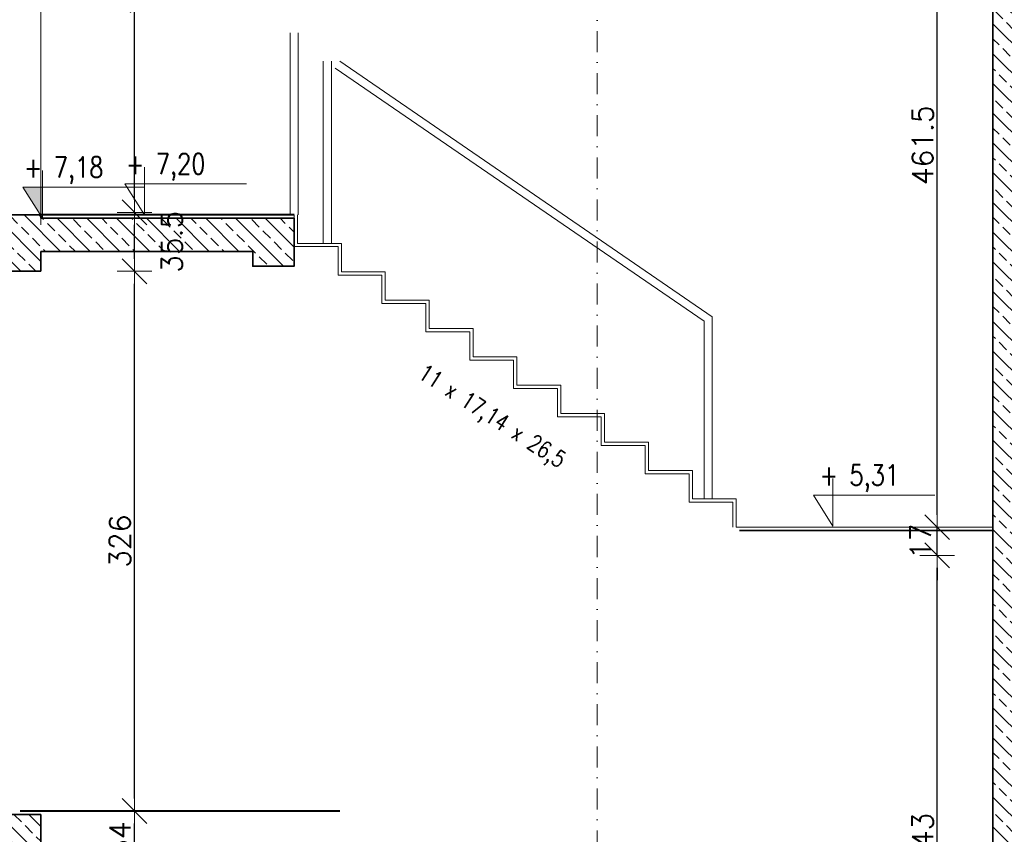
# Model space of a CAD drawing. Header units: millimetres. Extents: x -1893473 to 942156, y -568027 to 942944.
# Tile 62 of 256: x -7138 to -1192, y -301019 to -296100. Entities that reach past the tile are written whole.
import ezdxf

# ---------------------------------------------------------------- set-up
doc = ezdxf.new("R2010")
doc.units = ezdxf.units.MM
doc.header["$LTSCALE"] = 0.2
doc.linetypes.add('DASHDOT', pattern=[25.4, 12.7, -6.35, 0, -6.35])
doc.layers.get('0').update_dxf_attribs({"lineweight": 0})
for name, color, linetype, lineweight in [('!! 1_hatch projektowane ściany', 4, 'Continuous', 5), ('!! 1_PROJ Sciany', 2, 'Continuous', 40), ('!! 1_PROJ widok', 5, 'Continuous', 9), ('!! 1_PROJ ŻELBET', 1, 'Continuous', 35), ('!! wymiary osi', 250, 'Continuous', 9), ('0-osie-liniA', 14, 'DASHDOT', 5), ('0-rzedne-blok', 62, 'Continuous', 13), ('P-Ściana żelbetowa', 50, 'Continuous', 30)]:
    doc.layers.add(name, color=color, linetype=linetype, lineweight=lineweight)
doc.styles.add('50', font='ROMANS.shx', dxfattribs={"width": 0.8, "height": 10})
doc.styles.add('DEUTSCH', font='SIMPLEX8')
doc.styles.add('TXT', font='simplex.shx')
doc.dimstyles.new('DIM50', dxfattribs={"dimscale": 5, "dimtxt": 2.5, "dimasz": 1.5, "dimexe": 0, "dimexo": 0, "dimgap": 0.5, "dimtad": 1, "dimdec": 4, "dimrnd": 0.5, "dimdsep": 46, "dimtxsty": 'TXT', "dimblk1": 'TICK1', "dimblk2": 'TICK1', "dimsah": 1, "dimcen": 0, "dimse1": 1, "dimse2": 1, "dimclrd": 1, "dimclre": 7, "dimclrt": 9, "dimadec": 0, "dimazin": 0, "dimtfac": 1, "dimtdec": 4, "dimtmove": 2, "dimatfit": 3, "dimldrblk": 'TICK1', "dimfxl": 1, "dimtolj": 1, "dimarcsym": 0})
pattern_1 = [(135, (-61848.166, 209002.635), (-8.9802561, -8.9802561), []), (135, (-61848.166, 209011.615), (-8.9802561, -8.9802561), [6.35, -3.175])]

# ---------------------------------------------------------------- blocks, each defined once
blk = doc.blocks.new('D_kota')
for p, q in [((8.66, 0), (8.66, 23.02)), ((-0.76, 15), (8.66, 15)), ((8.66, 0), (-0.76, 15))]:
    blk.add_line(p, q)
blk.add_lwpolyline([(-0.76, 15), (57.9, 15)])
at = {"style": 'DEUTSCH', "width": 0.8}
blk.add_attdef('POZ.ARCH', (7.32, 19.66), '', height=10, dxfattribs=at)
blk = doc.blocks.new('TICK1')
at = {"color": 2}
blk.add_line((-1, -1), (1, 1), dxfattribs=at)
at = {"color": 0}
for p, q in [((0, -1.4), (0, 1.4)), ((0, 0), (-1, 0))]:
    blk.add_line(p, q, dxfattribs=at)
blk = doc.blocks.new('*D5163')
at = {"layer": '!! wymiary osi', "color": 1, "lineweight": -2, "transparency": 16777216}
blk.add_line((368.2, 174.59), (368.2, 502.59), dxfattribs=at)
at = {"layer": 'DEFPOINTS', "color": 0, "transparency": 16777216}
for p in [(368.2, 510.09), (385.63, 510.09), (385.63, 167.09)]:
    blk.add_point(p, dxfattribs=at)
at = {"layer": '!! wymiary osi', "color": 1, "lineweight": -2, "transparency": 16777216, "xscale": 7.5, "yscale": 7.5, "zscale": 7.5}
for p, rotation in [((368.2, 510.09), 90), ((368.2, 167.09), 270)]:
    blk.add_blockref('TICK1', p, dxfattribs=dict(at, rotation=rotation))
at = {"layer": '!! wymiary osi', "color": 9, "transparency": 16777216, "insert": (359.45, 338.59), "char_height": 12.5, "attachment_point": 5, "rotation": 90, "style": 'TXT'}
blk.add_mtext('\\A1;343', dxfattribs=at)
blk = doc.blocks.new('*D5164')
at = {"layer": '!! wymiary osi', "color": 1, "lineweight": -2, "transparency": 16777216}
for p, q in [((368.2, 534.59), (368.2, 542.09)), ((368.2, 510.09), (368.2, 527.09)), ((368.2, 502.59), (368.2, 495.09))]:
    blk.add_line(p, q, dxfattribs=at)
at = {"layer": 'DEFPOINTS', "color": 0, "transparency": 16777216}
for p in [(368.2, 527.09), (385.63, 527.09), (385.63, 510.09)]:
    blk.add_point(p, dxfattribs=at)
at = {"layer": '!! wymiary osi', "color": 1, "lineweight": -2, "transparency": 16777216, "xscale": 7.5, "yscale": 7.5, "zscale": 7.5}
for p, rotation in [((368.2, 527.09), 270), ((368.2, 510.09), 90)]:
    blk.add_blockref('TICK1', p, dxfattribs=dict(at, rotation=rotation))
at = {"layer": '!! wymiary osi', "color": 9, "transparency": 16777216, "insert": (358.2, 518.59), "char_height": 12.5, "attachment_point": 5, "rotation": 90, "style": 'TXT'}
blk.add_mtext('\\A1;17', dxfattribs=at)
blk = doc.blocks.new('*D5165')
at = {"layer": '!! wymiary osi', "color": 1, "lineweight": -2, "transparency": 16777216}
blk.add_line((368.2, 534.59), (368.2, 980.92), dxfattribs=at)
at = {"layer": 'DEFPOINTS', "color": 0, "transparency": 16777216}
for p in [(368.2, 988.42), (385.63, 988.42), (385.63, 527.09)]:
    blk.add_point(p, dxfattribs=at)
at = {"layer": '!! wymiary osi', "color": 1, "lineweight": -2, "transparency": 16777216, "xscale": 7.5, "yscale": 7.5, "zscale": 7.5}
for p, rotation in [((368.2, 988.42), 90), ((368.2, 527.09), 270)]:
    blk.add_blockref('TICK1', p, dxfattribs=dict(at, rotation=rotation))
at = {"layer": '!! wymiary osi', "color": 9, "transparency": 16777216, "insert": (359.45, 757.75), "char_height": 12.5, "attachment_point": 5, "rotation": 90, "style": 'TXT'}
blk.add_mtext('\\A1;461.5', dxfattribs=at)
blk = doc.blocks.new('*D5171')
at = {"layer": '!! wymiary osi', "color": 1, "lineweight": -2, "transparency": 16777216}
blk.add_line((-116.53, 329.16), (-116.53, 348.16), dxfattribs=at)
at = {"layer": 'DEFPOINTS', "color": 0, "transparency": 16777216}
for p in [(-173.1, 355.66), (-116.53, 355.66), (-173.1, 321.66)]:
    blk.add_point(p, dxfattribs=at)
at = {"layer": '!! wymiary osi', "color": 1, "lineweight": -2, "transparency": 16777216, "xscale": 7.5, "yscale": 7.5, "zscale": 7.5}
for p, rotation in [((-116.53, 355.66), 90), ((-116.53, 321.66), 270)]:
    blk.add_blockref('TICK1', p, dxfattribs=dict(at, rotation=rotation))
at = {"layer": '!! wymiary osi', "color": 9, "transparency": 16777216, "insert": (-125.28, 338.66), "char_height": 12.5, "attachment_point": 5, "rotation": 90, "style": 'TXT'}
blk.add_mtext('\\A1;34', dxfattribs=at)
blk = doc.blocks.new('*D5172')
at = {"layer": '!! wymiary osi', "color": 1, "lineweight": -2, "transparency": 16777216}
blk.add_line((-116.53, 363.16), (-116.53, 674.16), dxfattribs=at)
at = {"layer": 'DEFPOINTS', "color": 0, "transparency": 16777216}
for p in [(-173.1, 681.66), (-116.53, 681.66), (-173.1, 355.66)]:
    blk.add_point(p, dxfattribs=at)
at = {"layer": '!! wymiary osi', "color": 1, "lineweight": -2, "transparency": 16777216, "xscale": 7.5, "yscale": 7.5, "zscale": 7.5}
for p, rotation in [((-116.53, 681.66), 90), ((-116.53, 355.66), 270)]:
    blk.add_blockref('TICK1', p, dxfattribs=dict(at, rotation=rotation))
at = {"layer": '!! wymiary osi', "color": 9, "transparency": 16777216, "insert": (-125.28, 518.66), "char_height": 12.5, "attachment_point": 5, "rotation": 90, "style": 'TXT'}
blk.add_mtext('\\A1;326', dxfattribs=at)
blk = doc.blocks.new('*D5173')
at = {"layer": '!! wymiary osi', "color": 1, "lineweight": -2, "transparency": 16777216}
blk.add_line((-116.53, 689.16), (-116.53, 709.74), dxfattribs=at)
at = {"layer": 'DEFPOINTS', "color": 0, "transparency": 16777216}
for p in [(-173.9, 717.24), (-116.53, 717.24), (-173.1, 681.66)]:
    blk.add_point(p, dxfattribs=at)
at = {"layer": '!! wymiary osi', "color": 1, "lineweight": -2, "transparency": 16777216, "xscale": 7.5, "yscale": 7.5, "zscale": 7.5}
for p, rotation in [((-116.53, 717.24), 90), ((-116.53, 681.66), 270)]:
    blk.add_blockref('TICK1', p, dxfattribs=dict(at, rotation=rotation))
at = {"layer": '!! wymiary osi', "color": 9, "transparency": 16777216, "insert": (-94.03, 699.45), "char_height": 12.5, "attachment_point": 5, "rotation": 90, "style": 'TXT'}
blk.add_mtext('\\A1;35.5', dxfattribs=at)
blk = doc.blocks.new('*D5174')
at = {"layer": '!! wymiary osi', "color": 1, "lineweight": -2, "transparency": 16777216}
blk.add_line((-116.53, 724.74), (-116.53, 980.92), dxfattribs=at)
at = {"layer": 'DEFPOINTS', "color": 0, "transparency": 16777216}
for p in [(-173.9, 988.42), (-116.53, 988.42), (-173.9, 717.24)]:
    blk.add_point(p, dxfattribs=at)
at = {"layer": '!! wymiary osi', "color": 1, "lineweight": -2, "transparency": 16777216, "xscale": 7.5, "yscale": 7.5, "zscale": 7.5}
for p, rotation in [((-116.53, 988.42), 90), ((-116.53, 717.24), 270)]:
    blk.add_blockref('TICK1', p, dxfattribs=dict(at, rotation=rotation))
at = {"layer": '!! wymiary osi', "color": 9, "transparency": 16777216, "insert": (-125.28, 852.83), "char_height": 12.5, "attachment_point": 5, "rotation": 90, "style": 'TXT'}
blk.add_mtext('\\A1;271', dxfattribs=at)
blk = doc.blocks.new('A$C776176C1')
at = {"layer": '!! 1_hatch projektowane ściany'}
h = blk.add_hatch(dxfattribs=at)
h.set_pattern_fill('ANSI33', color=256, scale=2, angle=90)
h.set_pattern_definition(pattern_1)
h.paths.add_polyline_path([(426.90409, 1010.89661), (401.90409, 1010.89661), (401.90409, -24.34201), (426.90409, -24.34201)])
h = blk.add_hatch(dxfattribs=at)
h.set_pattern_fill('ANSI33', color=256, scale=2, angle=90)
h.set_pattern_definition(pattern_1)
h.paths.add_polyline_path([(-1005.59821, 818.65799), (-1018.59821, 818.65799), (-1018.59821, 650.65799), (-1005.59821, 650.65799)])
h.paths.add_polyline_path([(-436.09821, 701.65799), (-448.59821, 701.65799), (-448.59821, 695.65799), (-993.59821, 695.65799), (-993.59821, 818.65799), (-1005.59821, 818.65799), (-1005.59821, 650.65799), (-993.59821, 650.65799), (-993.59821, 675.65799), (-436.09821, 675.65799)])
h.paths.add_polyline_path([(-173.09591, 693.65799), (-85.71449, 693.65799), (-108.44176, 713.65799), (-173.09591, 713.65799), (-173.09591, 715.65799), (-198.09591, 715.65799), (-198.09591, 701.65799), (-436.09821, 701.65799), (-436.09821, 675.65799), (-423.59821, 675.65799), (-423.59821, 681.65799), (-173.09591, 681.65799)])
h.paths.add_polyline_path([(-20.09591, 713.65799), (-108.44176, 713.65799), (-85.71449, 693.65799), (-45.09591, 693.65799), (-45.09591, 684.65014), (-20.09591, 684.65014)])
h = blk.add_hatch(dxfattribs=at)
h.set_pattern_fill('ANSI33', color=256, scale=2, angle=90)
h.set_pattern_definition(pattern_1)
h.paths.add_polyline_path([(-1018.59821, 296.65799), (-1018.59821, 341.15799), (-198.09591, 341.65799), (-198.09591, 353.65799), (-173.09591, 353.65799), (-173.09591, 321.65799), (-973.59821, 321.65799), (-973.59821, 296.65799)])
at = {"layer": '0-rzedne-blok'}
h = blk.add_hatch(color=256, dxfattribs=at)
h.dxf.hatch_style = 1
h.paths.add_polyline_path([(-172.10159, 713.65799), (-183.87735, 732.40799), (-172.10159, 732.40799)])
at = {"layer": '!! 1_PROJ Sciany'}
for points in [[(-20.09591, 715.65799), (-173.09591, 715.65799)], [(7.4064, 355.65799), (-185.59821, 355.65799)]]:
    blk.add_lwpolyline(points, dxfattribs=at)
at = {"layer": '!! 1_PROJ widok'}
for p, q in [((-173.09591, 709.65799), (-173.09591, 988.41905)), ((246.90409, 527.08656), (401.90409, 527.08656))]:
    blk.add_line(p, q, dxfattribs=at)
for points in [[(-22.5936, 715.65799), (-22.5936, 825.65799)], [(-17.5936, 715.65799), (-17.5936, 825.65799)], [(-2.5936, 698.51513), (-2.5936, 808.51513)], [(2.4064, 698.51513), (2.4064, 808.51513)], [(227.4064, 651.59539), (4.57876, 804.39148)], [(232.4064, 654.22941), (7.4064, 808.51513)], [(-20.09591, 715.65799), (-20.09591, 696.51513), (6.40409, 696.51513), (6.40409, 679.37227), (32.90409, 679.37227), (32.90409, 662.22941), (59.40409, 662.22941), (59.40409, 645.08656), (85.90409, 645.08656), (85.90409, 627.9437), (112.40409, 627.9437), (112.40409, 610.80084), (138.90409, 610.80084), (138.90409, 593.65799), (165.40409, 593.65799), (165.40409, 576.51513), (191.90409, 576.51513), (191.90409, 559.37227), (218.40409, 559.37227), (218.40409, 542.22941), (244.90409, 542.22941), (244.90409, 527.08656)], [(-18.09591, 715.65799), (-18.09591, 698.51513), (8.40409, 698.51513), (8.40409, 681.37227), (34.90409, 681.37227), (34.90409, 664.22941), (61.40409, 664.22941), (61.40409, 647.08656), (87.90409, 647.08656), (87.90409, 629.9437), (114.40409, 629.9437), (114.40409, 612.80084), (140.90409, 612.80084), (140.90409, 595.65799), (167.40409, 595.65799), (167.40409, 578.51513), (193.90409, 578.51513), (193.90409, 561.37227), (220.40409, 561.37227), (220.40409, 544.22941), (246.90409, 544.22941), (246.90409, 527.08656)], [(232.4064, 544.22941), (232.4064, 654.22941)], [(227.4064, 544.22941), (227.4064, 651.59539)]]:
    blk.add_lwpolyline(points, dxfattribs=at)
at = {"layer": '!! 1_PROJ ŻELBET'}
for p, q in [((401.90409, -164.34201), (401.90409, 1010.89661)), ((248.90409, 525.08656), (401.90409, 525.08656))]:
    blk.add_line(p, q, dxfattribs=at)
for points in [[(-173.09591, 713.65799), (-173.09591, 715.65799), (-198.09591, 715.65799), (-198.09591, 701.65799)], [(-20.09591, 713.65799), (-173.09591, 713.65799)], [(-20.09591, 713.65799), (-20.09591, 684.65014), (-45.09591, 684.65014), (-45.09591, 693.65799)], [(-45.09591, 693.65799), (-173.09591, 693.65799)], [(-173.09591, 693.65799), (-173.09591, 681.65799)], [(-173.09591, 681.65799), (-423.59821, 681.65799), (-423.59821, 675.65799), (-993.59821, 675.65799)], [(-198.09591, 353.65799), (-173.09591, 353.65799)], [(-173.09591, 353.65799), (-173.09591, 321.65799)]]:
    blk.add_lwpolyline(points, dxfattribs=at)
at = {"layer": '0-osie-liniA', "ltscale": 5}
blk.add_lwpolyline([(162.90179, 1563.57701), (162.90179, -228.95398)], dxfattribs=at)
at = {"layer": '0-rzedne-blok'}
blk.add_lwpolyline([(-172.10159, 713.65799), (-183.87735, 732.40799), (-172.10159, 732.40799)], close=True, dxfattribs=at)
ref = blk.add_blockref('D_kota', (-182.92691, 713.65799), dxfattribs=dict(at, xscale=1.250000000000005, yscale=1.250000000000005, zscale=1.250000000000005))
ref.add_attrib('POZ.ARCH', '+ 7,18', (-183.27851, 738.23793), dxfattribs={"layer": '0', "height": 12.5, "style": 'DEUTSCH', "width": 0.8})
ref = blk.add_blockref('D_kota', (-121.3406, 715.65799), dxfattribs=dict(at, xscale=1.250000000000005, yscale=1.250000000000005, zscale=1.250000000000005))
ref.add_attrib('POZ.ARCH', '+ 7,20', (-121.6922, 740.23793), dxfattribs={"layer": '0', "height": 12.5, "style": 'DEUTSCH', "width": 0.8})
ref = blk.add_blockref('D_kota', (294.45876, 527.74705), dxfattribs=dict(at, xscale=1.250000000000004, yscale=1.250000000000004, zscale=1.250000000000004))
ref.add_attrib('POZ.ARCH', '+ 5,31 ', (297.24263, 552.32699), dxfattribs={"layer": '0', "height": 12.5, "style": 'DEUTSCH', "width": 0.8})
at = {"layer": '!! wymiary osi', "insert": (59.41467, 626.1845), "char_height": 10, "attachment_point": 1, "rotation": 327.20399115, "style": '50'}
blk.add_mtext_dynamic_manual_height_columns('11 x 17,14 x 26,5', width=150.9172737, gutter_width=50, heights=[0], dxfattribs=at)
at = {"layer": '!! wymiary osi'}
for base, p1, p2, picture, middle in [((-116.53477, 988.41905), (-173.90123, 717.24118), (-173.90123, 988.41905), '*D5174', (-125.28477, 852.83012)), ((368.19984, 988.41905), (385.6323, 527.08656), (385.6323, 988.41905), '*D5165', (359.44984, 757.75281)), ((-116.53477, 717.24118), (-173.09591, 681.65799), (-173.90123, 717.24118), '*D5173', (-94.03477, 699.44959)), ((-116.53477, 681.65799), (-173.09591, 355.65799), (-173.09591, 681.65799), '*D5172', (-125.28477, 518.65799)), ((368.19984, 527.08656), (385.6323, 510.08656), (385.6323, 527.08656), '*D5164', (358.19984, 518.58656)), ((368.19984, 510.08656), (385.6323, 167.08656), (385.6323, 510.08656), '*D5163', (359.44984, 338.58656)), ((-116.53477, 355.65799), (-173.09591, 321.65799), (-173.09591, 355.65799), '*D5171', (-125.28477, 338.65799))]:
    dim = blk.add_linear_dim(base=base, p1=p1, p2=p2, angle=90, dimstyle='DIM50', dxfattribs=at)
    dim.commit()
    dim.dimension.update_dxf_attribs({"geometry": picture, "text_midpoint": middle})

msp = doc.modelspace()

# ---------------------------------------------------------------- block references
at = {"layer": 'P-Ściana żelbetowa', "color": 1, "true_color": 0xf50000, "xscale": 10, "yscale": 10, "zscale": 10}
msp.add_blockref('A$C776176C1', (-5279.63489, -304435.55126), dxfattribs=at)

doc.saveas('drawing.dxf')
